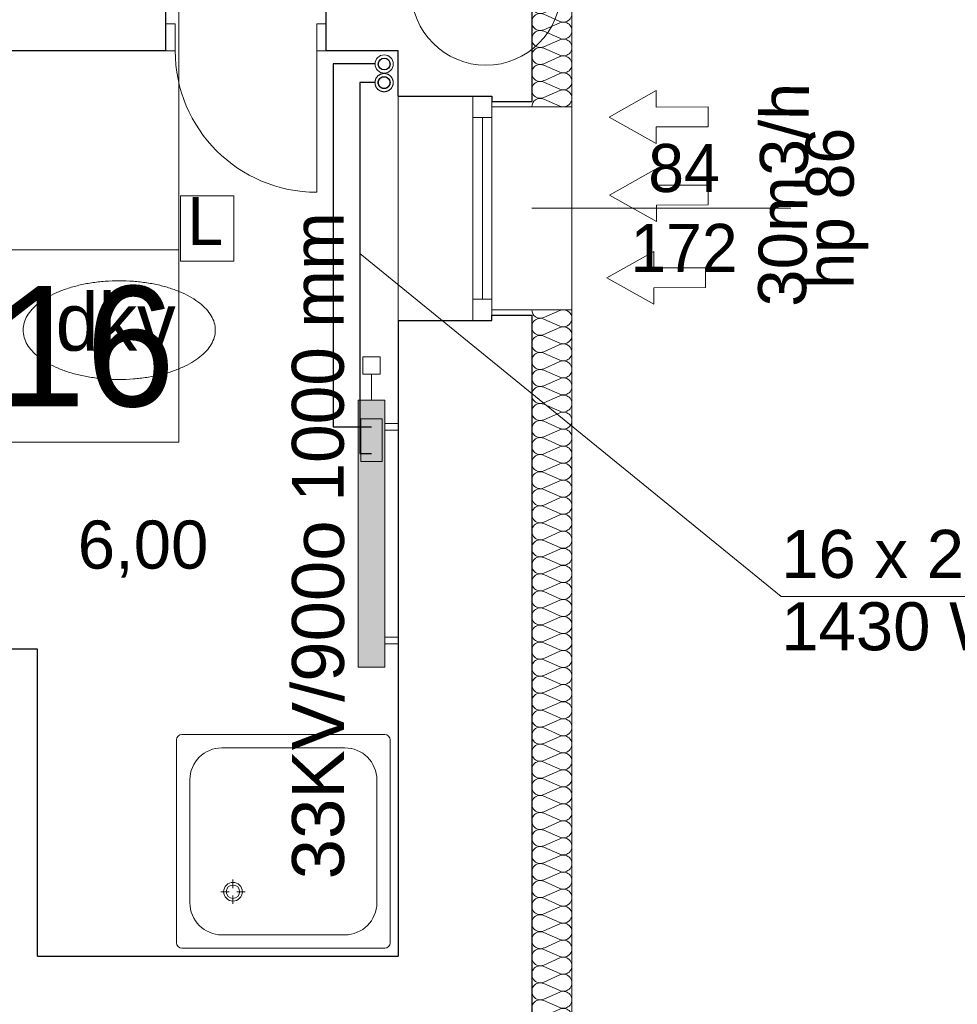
# Model space of a CAD drawing. Header units: millimetres. Extents: x -17429 to 155243, y -2908 to 188569.
# Tile 78 of 113: x 30067 to 33577, y 97326 to 101012. Entities that reach past the tile are written whole.
import ezdxf
from ezdxf.lldxf.tags import DXFTag

# ---------------------------------------------------------------- set-up
doc = ezdxf.new("R2010")
doc.units = ezdxf.units.MM
doc.header["$MEASUREMENT"] = 0
doc.linetypes.add('PHANTOM', pattern=[2.5, 1.25, -0.25, 0.25, -0.25, 0.25, -0.25])
doc.layers.get('0').update_dxf_attribs({"lineweight": 5})
for name, color, linetype in [('#opisy', 7, 'Continuous'), ('#podkład', 252, 'Continuous'), ('Arch ocieplenie', 252, 'Continuous'), ('Arch opisy', 252, 'Continuous'), ('INWENT wyposarzenie', 252, 'Continuous'), ('IS_Armatura_podłączeniowa_grz._dolnozas.', 255, 'SOLID'), ('IS_Armatura_Therm', 7, 'SOLID'), ('IS_Grafika', 7, 'SOLID'), ('IS_Grzejniki_Plan_rzut', 7, 'SOLID'), ('IS_Opisy_działek_Therm', 7, 'SOLID'), ('IS_Powrót', 5, 'DASH'), ('IS_Text_Armatury_Therm', 7, 'Continuous'), ('IS_Text_Odbiornikow_Therm', 7, 'Continuous'), ('IS_Zasilanie', 1, 'SOLID')]:
    doc.layers.add(name, color=color, linetype=linetype)
for name, color, linetype, lineweight in [('#piony', 7, 'Continuous', 5), ('Arch opisy_Nr_Pióra__1', 252, 'Continuous', 25), ('Arch opisy_Nr_Pióra__21', 252, 'Continuous', 13), ('INWENT OPISY_Nr_Pióra__21', 252, 'Continuous', 13), ('INWENT wyposarzenie_Nr_Pióra__5', 252, 'Continuous', 13), ('INWENT. DRZWI_Nr_Pióra__21', 7, 'Continuous', 13), ('INWENT. OKNA_Nr_Pióra__5', 7, 'Continuous', 13), ('INWENT.ŚCIANY_Nr_Pióra__1', 252, 'Continuous', 25), ('INWENT.ŚCIANY_Nr_Pióra__21', 7, 'Continuous', 13)]:
    doc.layers.add(name, color=color, linetype=linetype, lineweight=lineweight)
doc.layers.add('arch izolacje_Nr_Pióra__3', color=7, linetype='Continuous', lineweight=13, true_color=0xff6600)
doc.layers.add('Arch ocieplenie_Nr_Pióra__22', color=7, linetype='Continuous', lineweight=9, true_color=0x7f7f7f)
doc.styles.add('ARIAL', font='arial.ttf', dxfattribs={"width": 0.75})
doc.styles.add('GENERATED_STYLE_2', font='txt')
doc.styles.add('GENERATED_STYLE_3', font='txt')
doc.styles.add('MtXpl_Arial', font='txt', dxfattribs={"height": 0.2})
doc.styles.get("Standard").update_dxf_attribs({"font": 'arial.ttf', "bigfont": 'BIGFONT.SHX'})
tags = doc.linetypes.add('DASH', pattern=[15, 10, -5]).pattern_tags.tags
tags[6:7] = [DXFTag(74, 4), DXFTag(75, 0), DXFTag(340, '0'), DXFTag(46, 0.0), DXFTag(50, 0.0), DXFTag(44, 0.0), DXFTag(45, 0.0)]
tags[4:5] = [DXFTag(74, 4), DXFTag(75, 0), DXFTag(340, '0'), DXFTag(46, 0.0), DXFTag(50, 0.0), DXFTag(44, 0.0), DXFTag(45, 0.0)]
tags = doc.linetypes.add('SOLID', pattern=[10, 10, 0]).pattern_tags.tags
tags[6:7] = [DXFTag(74, 4), DXFTag(75, 0), DXFTag(340, '0'), DXFTag(46, 0.0), DXFTag(50, 0.0), DXFTag(44, 0.0), DXFTag(45, 0.0)]
tags[4:5] = [DXFTag(74, 4), DXFTag(75, 0), DXFTag(340, '0'), DXFTag(46, 0.0), DXFTag(50, 0.0), DXFTag(44, 0.0), DXFTag(45, 0.0)]

# ---------------------------------------------------------------- blocks, each defined once
blk = doc.blocks.new('Izolacja cieplna 14_95', base_point=(31984.1, 100685.9))
at = {"layer": 'Arch ocieplenie_Nr_Pióra__22', "linetype": 'Continuous'}
for p, q in [((32028.8, 103066.8), (32089.4, 103093.2)), ((32089.4, 103035.1), (32028.8, 103061.5)), ((32028.8, 103003.4), (32089.4, 103029.8)), ((32089.4, 102971.7), (32028.8, 102998.1)), ((32028.8, 102940), (32089.4, 102966.3)), ((32089.4, 102908.3), (32028.8, 102934.6)), ((32028.8, 102876.5), (32089.4, 102902.9)), ((32089.4, 102844.8), (32028.8, 102871.2)), ((32028.8, 102813.1), (32089.4, 102839.5)), ((32089.4, 102781.4), (32028.8, 102807.8)), ((32028.8, 102749.7), (32089.4, 102776.1)), ((32089.4, 102718), (32028.8, 102744.4)), ((32028.8, 102686.3), (32089.4, 102712.7)), ((32089.4, 102654.6), (32028.8, 102681)), ((32028.8, 102622.9), (32089.4, 102649.2)), ((32089.4, 102591.2), (32028.8, 102617.5)), ((32028.8, 102559.4), (32089.4, 102585.8)), ((32089.4, 102527.7), (32028.8, 102554.1)), ((32028.8, 102496), (32089.4, 102522.4)), ((32089.4, 102464.3), (32028.8, 102490.7)), ((32028.8, 102432.6), (32089.4, 102459)), ((32089.4, 102400.9), (32028.8, 102427.3)), ((32028.8, 102369.2), (32089.4, 102395.6)), ((32089.4, 102337.5), (32028.8, 102363.8)), ((32028.8, 102305.8), (32089.4, 102332.1)), ((32089.4, 102274), (32028.8, 102300.4)), ((32028.8, 102242.3), (32089.4, 102268.7)), ((32089.4, 102210.6), (32028.8, 102237)), ((32028.8, 102178.9), (32089.4, 102205.3)), ((32089.4, 102147.2), (32028.8, 102173.6)), ((32028.8, 102115.5), (32089.4, 102141.9)), ((32089.4, 102083.8), (32028.8, 102110.2)), ((32028.8, 102052.1), (32089.4, 102078.5)), ((32089.4, 102020.4), (32028.8, 102046.7)), ((32028.8, 101988.6), (32089.4, 102015)), ((32089.4, 101956.9), (32028.8, 101983.3)), ((32028.8, 101925.2), (32089.4, 101951.6)), ((32089.4, 101893.5), (32028.8, 101919.9)), ((32028.8, 101861.8), (32089.4, 101888.2)), ((32089.4, 101830.1), (32028.8, 101856.5)), ((32028.8, 101798.4), (32089.4, 101824.8)), ((32089.4, 101766.7), (32028.8, 101793.1)), ((32028.8, 101735), (32089.4, 101761.3)), ((32089.4, 101703.3), (32028.8, 101729.6)), ((32028.8, 101671.5), (32089.4, 101697.9)), ((32089.4, 101639.8), (32028.8, 101666.2)), ((32028.8, 101608.1), (32089.4, 101634.5)), ((32089.4, 101576.4), (32028.8, 101602.8)), ((32028.8, 101544.7), (32089.4, 101571.1)), ((32089.4, 101513), (32028.8, 101539.4)), ((32028.8, 101481.3), (32089.4, 101507.7)), ((32089.4, 101449.6), (32028.8, 101476)), ((32028.8, 101417.9), (32089.4, 101444.2)), ((32089.4, 101386.2), (32028.8, 101412.5)), ((32028.8, 101354.4), (32089.4, 101380.8)), ((32089.4, 101322.7), (32028.8, 101349.1)), ((32028.8, 101291), (32089.4, 101317.4)), ((32089.4, 101259.3), (32028.8, 101285.7)), ((32028.8, 101227.6), (32089.4, 101254)), ((32089.4, 101195.9), (32028.8, 101222.3)), ((32028.8, 101164.2), (32089.4, 101190.6)), ((32089.4, 101132.5), (32028.8, 101158.8)), ((32028.8, 101100.8), (32089.4, 101127.1)), ((32089.4, 101069), (32028.8, 101095.4)), ((32028.8, 101037.3), (32089.4, 101063.7)), ((32089.4, 101005.6), (32028.8, 101032)), ((32028.8, 100973.9), (32089.4, 101000.3)), ((32089.4, 100942.2), (32028.8, 100968.6)), ((32028.8, 100910.5), (32089.4, 100936.9)), ((32089.4, 100878.8), (32028.8, 100905.2)), ((32028.8, 100847.1), (32089.4, 100873.5)), ((32089.4, 100815.4), (32028.8, 100841.7)), ((32028.8, 100783.6), (32089.4, 100810)), ((32089.4, 100751.9), (32028.8, 100778.3)), ((32028.8, 100720.2), (32089.4, 100746.6)), ((32089.4, 100688.5), (32028.8, 100714.9))]:
    blk.add_line(p, q, dxfattribs=at)
for centre, start_param, end_param in [((32016, 103032.4), 4.299595, 8.266774), ((32016, 103095.9), 0, 1.983589), ((32102.2, 103064.1), 1.158003, 5.125183), ((32102.2, 103000.7), 1.158003, 5.125183), ((32016, 102969), 4.299595, 8.266774), ((32102.2, 102937.3), 1.158003, 5.125183), ((32016, 102905.6), 4.299595, 8.266774), ((32102.2, 102873.9), 1.158003, 5.125183), ((32016, 102842.2), 4.299595, 8.266774), ((32102.2, 102810.5), 1.158003, 5.125183), ((32016, 102778.7), 4.299595, 8.266774), ((32102.2, 102747), 1.158003, 5.125183), ((32016, 102715.3), 4.299595, 8.266774), ((32102.2, 102683.6), 1.158003, 5.125183), ((32016, 102651.9), 4.299595, 8.266774), ((32016, 102588.5), 4.299595, 8.266774), ((32102.2, 102620.2), 1.158003, 5.125183), ((32102.2, 102556.8), 1.158003, 5.125183), ((32016, 102525.1), 4.299595, 8.266774), ((32102.2, 102493.4), 1.158003, 5.125183), ((32016, 102461.6), 4.299595, 8.266774), ((32102.2, 102429.9), 1.158003, 5.125183), ((32016, 102398.2), 4.299595, 8.266774), ((32102.2, 102366.5), 1.158003, 5.125183), ((32016, 102334.8), 4.299595, 8.266774), ((32102.2, 102303.1), 1.158003, 5.125183), ((32016, 102271.4), 4.299595, 8.266774), ((32102.2, 102239.7), 1.158003, 5.125183), ((32016, 102208), 4.299595, 8.266774), ((32016, 102144.5), 4.299595, 8.266774), ((32102.2, 102176.2), 1.158003, 5.125183), ((32102.2, 102112.8), 1.158003, 5.125183), ((32016, 102081.1), 4.299595, 8.266774), ((32102.2, 102049.4), 1.158003, 5.125183), ((32016, 102017.7), 4.299595, 8.266774), ((32102.2, 101986), 1.158003, 5.125183), ((32016, 101954.3), 4.299595, 8.266774), ((32016, 101890.9), 4.299595, 8.266774), ((32102.2, 101922.6), 1.158003, 5.125183), ((32102.2, 101859.1), 1.158003, 5.125183), ((32016, 101827.4), 4.299595, 8.266774), ((32102.2, 101795.7), 1.158003, 5.125183), ((32016, 101764), 4.299595, 8.266774), ((32102.2, 101732.3), 1.158003, 5.125183), ((32016, 101700.6), 4.299595, 8.266774), ((32102.2, 101668.9), 1.158003, 5.125183), ((32016, 101637.2), 4.299595, 8.266774), ((32102.2, 101605.5), 1.158003, 5.125183), ((32016, 101573.7), 4.299595, 8.266774), ((32102.2, 101542), 1.158003, 5.125183), ((32016, 101510.3), 4.299595, 8.266774), ((32016, 101446.9), 4.299595, 8.266774), ((32102.2, 101478.6), 1.158003, 5.125183), ((32102.2, 101415.2), 1.158003, 5.125183), ((32016, 101383.5), 4.299595, 8.266774), ((32102.2, 101351.8), 1.158003, 5.125183), ((32016, 101320.1), 4.299595, 8.266774), ((32102.2, 101288.4), 1.158003, 5.125183), ((32016, 101256.6), 4.299595, 8.266774), ((32102.2, 101224.9), 1.158003, 5.125183), ((32016, 101193.2), 4.299595, 8.266774), ((32102.2, 101161.5), 1.158003, 5.125183), ((32016, 101129.8), 4.299595, 8.266774), ((32102.2, 101098.1), 1.158003, 5.125183), ((32016, 101066.4), 4.299595, 8.266774), ((32016, 101003), 4.299595, 8.266774), ((32102.2, 101034.7), 1.158003, 5.125183), ((32102.2, 100971.2), 1.158003, 5.125183), ((32016, 100939.5), 4.299595, 8.266774), ((32102.2, 100907.8), 1.158003, 5.125183), ((32016, 100876.1), 4.299595, 8.266774), ((32102.2, 100844.4), 1.158003, 5.125183), ((32016, 100812.7), 4.299595, 8.266774), ((32102.2, 100781), 1.158003, 5.125183), ((32016, 100749.3), 4.299595, 8.266774), ((32102.2, 100717.6), 1.158003, 5.125183), ((32016, 100685.9), 4.299596, 6.283185)]:
    blk.add_ellipse(centre, major_axis=(-31.9, 0), ratio=0.994007, start_param=start_param, end_param=end_param, dxfattribs=at)
blk = doc.blocks.new('Izolacja cieplna 14_96', base_point=(31984.1, 99925.9))
at = {"layer": 'Arch ocieplenie_Nr_Pióra__22', "linetype": 'Continuous'}
for p, q in [((32089.4, 99923.2), (32028.8, 99896.6)), ((32028.8, 99891.3), (32089.4, 99864.8)), ((32089.4, 99859.4), (32028.8, 99832.9)), ((32028.8, 99827.5), (32089.4, 99801)), ((32089.4, 99795.6), (32028.8, 99769.1)), ((32028.8, 99763.7), (32089.4, 99737.2)), ((32089.4, 99731.8), (32028.8, 99705.3)), ((32028.8, 99699.9), (32089.4, 99673.4)), ((32089.4, 99668), (32028.8, 99641.5)), ((32028.8, 99636.2), (32089.4, 99609.6)), ((32089.4, 99604.3), (32028.8, 99577.7)), ((32028.8, 99572.4), (32089.4, 99545.8)), ((32089.4, 99540.5), (32028.8, 99513.9)), ((32028.8, 99508.6), (32089.4, 99482)), ((32089.4, 99476.7), (32028.8, 99450.2)), ((32028.8, 99444.8), (32089.4, 99418.3)), ((32089.4, 99412.9), (32028.8, 99386.4)), ((32028.8, 99381), (32089.4, 99354.5)), ((32089.4, 99349.1), (32028.8, 99322.6)), ((32028.8, 99317.2), (32089.4, 99290.7)), ((32089.4, 99285.3), (32028.8, 99258.8)), ((32028.8, 99253.4), (32089.4, 99226.9)), ((32089.4, 99221.6), (32028.8, 99195)), ((32028.8, 99189.7), (32089.4, 99163.1)), ((32089.4, 99157.8), (32028.8, 99131.2)), ((32028.8, 99125.9), (32089.4, 99099.3)), ((32089.4, 99094), (32028.8, 99067.5)), ((32028.8, 99062.1), (32089.4, 99035.6)), ((32089.4, 99030.2), (32028.8, 99003.7)), ((32028.8, 98998.3), (32089.4, 98971.8)), ((32089.4, 98966.4), (32028.8, 98939.9)), ((32028.8, 98934.5), (32089.4, 98908)), ((32089.4, 98902.6), (32028.8, 98876.1)), ((32028.8, 98870.7), (32089.4, 98844.2)), ((32089.4, 98838.9), (32028.8, 98812.3)), ((32028.8, 98807), (32089.4, 98780.4)), ((32089.4, 98775.1), (32028.8, 98748.5)), ((32028.8, 98743.2), (32089.4, 98716.6)), ((32089.4, 98711.3), (32028.8, 98684.8)), ((32028.8, 98679.4), (32089.4, 98652.9)), ((32089.4, 98647.5), (32028.8, 98621)), ((32028.8, 98615.6), (32089.4, 98589.1)), ((32089.4, 98583.7), (32028.8, 98557.2)), ((32028.8, 98551.8), (32089.4, 98525.3)), ((32089.4, 98519.9), (32028.8, 98493.4)), ((32028.8, 98488), (32089.4, 98461.5)), ((32089.4, 98456.1), (32028.8, 98429.6)), ((32028.8, 98424.3), (32089.4, 98397.7)), ((32089.4, 98392.4), (32028.8, 98365.8)), ((32028.8, 98360.5), (32089.4, 98333.9)), ((32089.4, 98328.6), (32028.8, 98302)), ((32028.8, 98296.7), (32089.4, 98270.2)), ((32089.4, 98264.8), (32028.8, 98238.3)), ((32028.8, 98232.9), (32089.4, 98206.4)), ((32089.4, 98201), (32028.8, 98174.5)), ((32028.8, 98169.1), (32089.4, 98142.6)), ((32089.4, 98137.2), (32028.8, 98110.7)), ((32028.8, 98105.3), (32089.4, 98078.8)), ((32089.4, 98073.4), (32028.8, 98046.9)), ((32028.8, 98041.6), (32089.4, 98015)), ((32089.4, 98009.7), (32028.8, 97983.1)), ((32028.8, 97977.8), (32089.4, 97951.2)), ((32089.4, 97945.9), (32028.8, 97919.3)), ((32028.8, 97914), (32089.4, 97887.5)), ((32089.4, 97882.1), (32028.8, 97855.6)), ((32028.8, 97850.2), (32089.4, 97823.7)), ((32089.4, 97818.3), (32028.8, 97791.8)), ((32028.8, 97786.4), (32089.4, 97759.9)), ((32089.4, 97754.5), (32028.8, 97728)), ((32028.8, 97722.6), (32089.4, 97696.1)), ((32089.4, 97690.7), (32028.8, 97664.2)), ((32028.8, 97658.9), (32089.4, 97632.3)), ((32089.4, 97627), (32028.8, 97600.4)), ((32028.8, 97595.1), (32089.4, 97568.5)), ((32089.4, 97563.2), (32028.8, 97536.6)), ((32028.8, 97531.3), (32089.4, 97504.8)), ((32089.4, 97499.4), (32028.8, 97472.9)), ((32028.8, 97467.5), (32089.4, 97441)), ((32089.4, 97435.6), (32028.8, 97409.1)), ((32028.8, 97403.7), (32089.4, 97377.2)), ((32089.4, 97371.8), (32028.8, 97345.3)), ((32028.8, 97339.9), (32089.4, 97313.4)), ((32089.4, 97308), (32028.8, 97281.5)), ((32028.8, 97276.2), (32089.4, 97249.6)), ((32089.4, 97244.3), (32028.8, 97217.7)), ((32028.8, 97212.4), (32089.4, 97185.8)), ((32089.4, 97180.5), (32028.8, 97153.9)), ((32028.8, 97148.6), (32089.4, 97122)), ((32089.4, 97116.7), (32028.8, 97090.2)), ((32028.8, 97084.8), (32089.4, 97058.3)), ((32089.4, 97052.9), (32028.8, 97026.4)), ((32028.8, 97021), (32089.4, 96994.5)), ((32089.4, 96989.1), (32028.8, 96962.6)), ((32028.8, 96957.2), (32089.4, 96930.7)), ((32089.4, 96925.3), (32028.8, 96898.8)), ((32028.8, 96893.4), (32089.4, 96866.9)), ((32089.4, 96861.6), (32028.8, 96835)), ((32028.8, 96829.7), (32089.4, 96803.1)), ((32089.4, 96797.8), (32028.8, 96771.2)), ((32028.8, 96765.9), (32089.4, 96739.3)), ((32089.4, 96734), (32028.8, 96707.5)), ((32028.8, 96702.1), (32089.4, 96675.6)), ((32089.4, 96670.2), (32028.8, 96643.7)), ((32028.8, 96638.3), (32089.4, 96611.8)), ((32089.4, 96606.4), (32028.8, 96579.9)), ((32028.8, 96574.5), (32089.4, 96548)), ((32089.4, 96542.6), (32028.8, 96516.1)), ((32028.8, 96510.7), (32089.4, 96484.2)), ((32089.4, 96478.9), (32028.8, 96452.3)), ((32028.8, 96447), (32089.4, 96420.4)), ((32089.4, 96415.1), (32028.8, 96388.5)), ((32028.8, 96383.2), (32089.4, 96356.6)), ((32089.4, 96351.3), (32028.8, 96324.8)), ((32028.8, 96319.4), (32089.4, 96292.9)), ((32089.4, 96287.5), (32028.8, 96261)), ((32028.8, 96255.6), (32089.4, 96229.1)), ((32089.4, 96223.7), (32028.8, 96197.2)), ((32028.8, 96191.8), (32089.4, 96165.3)), ((32089.4, 96159.9), (32028.8, 96133.4)), ((32028.8, 96128), (32089.4, 96101.5)), ((32089.4, 96096.1), (32028.8, 96069.6)), ((32028.8, 96064.3), (32089.4, 96037.7)), ((32089.4, 96032.4), (32028.8, 96005.8)), ((32028.8, 96000.5), (32089.4, 95973.9)), ((32089.4, 95968.6), (32028.8, 95942)), ((32028.8, 95936.7), (32089.4, 95910.2)), ((32089.4, 95904.8), (32028.8, 95878.3)), ((32028.8, 95872.9), (32089.4, 95846.4)), ((32089.4, 95841), (32028.8, 95814.5)), ((32028.8, 95809.1), (32089.4, 95782.6)), ((32089.4, 95777.2), (32028.8, 95750.7)), ((32028.8, 95745.3), (32089.4, 95718.8)), ((32089.4, 95713.4), (32028.8, 95686.9)), ((32028.8, 95681.6), (32089.4, 95655)), ((32089.4, 95649.7), (32028.8, 95623.1)), ((32028.8, 95617.8), (32089.4, 95591.2)), ((32089.4, 95585.9), (32028.8, 95559.3)), ((32028.8, 95554), (32089.4, 95527.5)), ((32089.4, 95522.1), (32028.8, 95495.6)), ((32028.8, 95490.2), (32089.4, 95463.7)), ((32089.4, 95458.3), (32028.8, 95431.8)), ((32028.8, 95426.4), (32089.4, 95399.9)), ((32089.4, 95394.5), (32028.8, 95368)), ((32028.8, 95362.6), (32089.4, 95336.1)), ((32089.4, 95330.7), (32028.8, 95304.2)), ((32028.8, 95298.9), (32089.4, 95272.3)), ((32089.4, 95267), (32028.8, 95240.4)), ((32028.8, 95235.1), (32089.4, 95208.5))]:
    blk.add_line(p, q, dxfattribs=at)
for centre, start_param, end_param in [((32016, 99862.1), 1.158004, 5.125183), ((32016, 99925.9), 3.141593, 5.125182), ((32102.2, 99894), 4.299595, 8.266775), ((32102.2, 99830.2), 4.299595, 8.266775), ((32016, 99798.3), 1.158004, 5.125183), ((32102.2, 99766.4), 4.299595, 8.266775), ((32016, 99734.5), 1.158004, 5.125183), ((32102.2, 99702.6), 4.299595, 8.266775), ((32016, 99670.7), 1.158004, 5.125183), ((32102.2, 99638.8), 4.299595, 8.266775), ((32016, 99606.9), 1.158004, 5.125183), ((32102.2, 99575), 4.299595, 8.266775), ((32016, 99543.2), 1.158004, 5.125183), ((32102.2, 99511.3), 4.299595, 8.266775), ((32016, 99479.4), 1.158004, 5.125183), ((32102.2, 99447.5), 4.299595, 8.266775), ((32016, 99415.6), 1.158004, 5.125183), ((32102.2, 99383.7), 4.299595, 8.266775), ((32016, 99351.8), 1.158004, 5.125183), ((32102.2, 99319.9), 4.299595, 8.266775), ((32016, 99288), 1.158004, 5.125183), ((32102.2, 99256.1), 4.299595, 8.266775), ((32016, 99224.2), 1.158004, 5.125183), ((32016, 99160.5), 1.158004, 5.125183), ((32102.2, 99192.3), 4.299595, 8.266775), ((32102.2, 99128.6), 4.299595, 8.266775), ((32016, 99096.7), 1.158004, 5.125183), ((32102.2, 99064.8), 4.299595, 8.266775), ((32016, 99032.9), 1.158004, 5.125183), ((32102.2, 99001), 4.299595, 8.266775), ((32016, 98969.1), 1.158004, 5.125183), ((32102.2, 98937.2), 4.299595, 8.266775), ((32016, 98905.3), 1.158004, 5.125183), ((32102.2, 98873.4), 4.299595, 8.266775), ((32016, 98841.5), 1.158004, 5.125183), ((32102.2, 98809.6), 4.299595, 8.266775), ((32016, 98777.7), 1.158004, 5.125183), ((32102.2, 98745.9), 4.299595, 8.266775), ((32016, 98714), 1.158004, 5.125183), ((32102.2, 98682.1), 4.299595, 8.266775), ((32016, 98650.2), 1.158004, 5.125183), ((32102.2, 98618.3), 4.299595, 8.266775), ((32016, 98586.4), 1.158004, 5.125183), ((32102.2, 98554.5), 4.299595, 8.266775), ((32016, 98522.6), 1.158004, 5.125183), ((32016, 98458.8), 1.158004, 5.125183), ((32102.2, 98490.7), 4.299595, 8.266775), ((32102.2, 98426.9), 4.299595, 8.266775), ((32016, 98395), 1.158004, 5.125183), ((32102.2, 98363.2), 4.299595, 8.266775), ((32016, 98331.3), 1.158004, 5.125183), ((32102.2, 98299.4), 4.299595, 8.266775), ((32016, 98267.5), 1.158004, 5.125183), ((32016, 98203.7), 1.158004, 5.125183), ((32102.2, 98235.6), 4.299595, 8.266775), ((32102.2, 98171.8), 4.299595, 8.266775), ((32016, 98139.9), 1.158004, 5.125183), ((32102.2, 98108), 4.299595, 8.266775), ((32016, 98076.1), 1.158004, 5.125183), ((32102.2, 98044.2), 4.299595, 8.266775), ((32016, 98012.3), 1.158004, 5.125183), ((32102.2, 97980.5), 4.299595, 8.266775), ((32016, 97948.6), 1.158004, 5.125183), ((32102.2, 97916.7), 4.299595, 8.266775), ((32016, 97884.8), 1.158004, 5.125183), ((32102.2, 97852.9), 4.299595, 8.266775), ((32016, 97821), 1.158004, 5.125183), ((32102.2, 97789.1), 4.299595, 8.266775), ((32016, 97757.2), 1.158004, 5.125183), ((32102.2, 97725.3), 4.299595, 8.266775), ((32016, 97693.4), 1.158004, 5.125183), ((32102.2, 97661.5), 4.299595, 8.266775), ((32016, 97629.6), 1.158004, 5.125183), ((32102.2, 97597.7), 4.299595, 8.266775), ((32016, 97565.9), 1.158004, 5.125183), ((32016, 97502.1), 1.158004, 5.125183), ((32102.2, 97534), 4.299595, 8.266775), ((32102.2, 97470.2), 4.299595, 8.266775), ((32016, 97438.3), 1.158004, 5.125183), ((32102.2, 97406.4), 4.299595, 8.266775), ((32016, 97374.5), 1.158004, 5.125183), ((32102.2, 97342.6), 4.299595, 8.266775), ((32016, 97310.7), 1.158004, 5.125183), ((32102.2, 97278.8), 4.299595, 8.266775), ((32016, 97246.9), 1.158004, 5.125183), ((32102.2, 97215), 4.299595, 8.266775), ((32016, 97183.2), 1.158004, 5.125183), ((32102.2, 97151.3), 4.299595, 8.266775), ((32016, 97119.4), 1.158004, 5.125183), ((32102.2, 97087.5), 4.299595, 8.266775), ((32016, 97055.6), 1.158004, 5.125183), ((32102.2, 97023.7), 4.299595, 8.266775), ((32016, 96991.8), 1.158004, 5.125183), ((32102.2, 96959.9), 4.299595, 8.266775), ((32016, 96928), 1.158004, 5.125183), ((32102.2, 96896.1), 4.299595, 8.266775), ((32016, 96864.2), 1.158004, 5.125183), ((32016, 96800.5), 1.158004, 5.125183), ((32102.2, 96832.3), 4.299595, 8.266775), ((32102.2, 96768.6), 4.299595, 8.266775), ((32016, 96736.7), 1.158004, 5.125183), ((32102.2, 96704.8), 4.299595, 8.266775), ((32016, 96672.9), 1.158004, 5.125183), ((32102.2, 96641), 4.299595, 8.266775), ((32016, 96609.1), 1.158004, 5.125183), ((32016, 96545.3), 1.158004, 5.125183), ((32102.2, 96577.2), 4.299595, 8.266775), ((32102.2, 96513.4), 4.299595, 8.266775), ((32016, 96481.5), 1.158004, 5.125183), ((32102.2, 96449.6), 4.299595, 8.266775), ((32016, 96417.7), 1.158004, 5.125183), ((32102.2, 96385.9), 4.299595, 8.266775), ((32016, 96354), 1.158004, 5.125183), ((32102.2, 96322.1), 4.299595, 8.266775), ((32016, 96290.2), 1.158004, 5.125183), ((32102.2, 96258.3), 4.299595, 8.266775), ((32016, 96226.4), 1.158004, 5.125183), ((32102.2, 96194.5), 4.299595, 8.266775), ((32016, 96162.6), 1.158004, 5.125183), ((32016, 96098.8), 1.158004, 5.125183), ((32102.2, 96130.7), 4.299595, 8.266775), ((32102.2, 96066.9), 4.299595, 8.266775), ((32016, 96035), 1.158004, 5.125183), ((32102.2, 96003.2), 4.299595, 8.266775), ((32016, 95971.3), 1.158004, 5.125183), ((32102.2, 95939.4), 4.299595, 8.266775), ((32016, 95907.5), 1.158004, 5.125183), ((32016, 95843.7), 1.158004, 5.125183), ((32102.2, 95875.6), 4.299595, 8.266775), ((32102.2, 95811.8), 4.299595, 8.266775), ((32016, 95779.9), 1.158004, 5.125183), ((32102.2, 95748), 4.299595, 8.266775), ((32016, 95716.1), 1.158004, 5.125183), ((32102.2, 95684.2), 4.299595, 8.266775), ((32016, 95652.3), 1.158004, 5.125183), ((32102.2, 95620.5), 4.299595, 8.266775), ((32016, 95588.6), 1.158004, 5.125183), ((32102.2, 95556.7), 4.299595, 8.266775), ((32016, 95524.8), 1.158004, 5.125183), ((32102.2, 95492.9), 4.299595, 8.266775), ((32016, 95461), 1.158004, 5.125183), ((32102.2, 95429.1), 4.299595, 8.266775), ((32016, 95397.2), 1.158004, 5.125183), ((32102.2, 95365.3), 4.299595, 8.266775), ((32016, 95333.4), 1.158004, 5.125183), ((32102.2, 95301.5), 4.299595, 8.266775), ((32016, 95269.6), 1.158004, 5.125183), ((32102.2, 95237.7), 4.299595, 8.266775), ((32016, 95205.9), 1.158004, 3.141593)]:
    blk.add_ellipse(centre, major_axis=(31.9, 0), ratio=0.999692, start_param=start_param, end_param=end_param, dxfattribs=at)
blk = doc.blocks.new('Symbol Brodzik 14_249', base_point=(31454.1, 97535.9))
at = {"layer": 'INWENT wyposarzenie_Nr_Pióra__5', "color": 252, "linetype": 'Continuous'}
for p, q in [((30654.1, 98315.9), (30654.1, 97555.9)), ((31434.1, 98335.9), (30674.1, 98335.9)), ((31454.1, 98315.9), (31454.1, 97555.9)), ((31284.1, 98285.9), (30824.1, 98285.9)), ((30704.1, 98165.9), (30704.1, 97705.9)), ((31404.1, 98165.9), (31404.1, 97705.9)), ((30865.5, 97792.8), (30865.5, 97761.1)), ((30820, 97747.3), (30851.6, 97747.3)), ((30865.5, 97733.5), (30865.5, 97701.8)), ((30879.3, 97747.3), (30910.9, 97747.3)), ((31284.1, 97585.9), (30824.1, 97585.9)), ((31434.1, 97535.9), (30674.1, 97535.9))]:
    blk.add_line(p, q, dxfattribs=at)
for radius in [35, 25]:
    blk.add_circle((30865.5, 97747.3), radius, dxfattribs=at)
for centre, radius, start, end in [((30674.1, 98315.9), 20, 90, 180), ((31434.1, 98315.9), 20, 0, 90), ((30824.1, 98165.9), 120, 90, 180), ((31284.1, 98165.9), 120, 0, 90), ((30824.1, 97705.9), 120, 180, 270), ((31284.1, 97705.9), 120, 270, 0), ((30674.1, 97555.9), 20, 180, 270), ((31434.1, 97555.9), 20, 270, 0)]:
    blk.add_arc(centre, radius, start, end, dxfattribs=at)
blk = doc.blocks.new('Linia_102', base_point=(30662.8, 99430.8))
at = {"layer": 'Arch opisy_Nr_Pióra__21', "linetype": 'Continuous'}
blk.add_hatch(color=256, dxfattribs=at).paths.add_polyline_path([(30737.8, 101515.5), (30732.1, 101544.2), (30715.8, 101568.5), (30691.5, 101584.8), (30662.8, 101590.5), (30634.1, 101584.8), (30609.7, 101568.5), (30593.5, 101544.2), (30587.8, 101515.5), (30593.5, 101486.8), (30609.7, 101462.5), (30634.1, 101446.2), (30662.8, 101440.5), (30691.5, 101446.2), (30715.8, 101462.5), (30732.1, 101486.8)], flags=0)
blk.add_line((30662.8, 99430.8), (30662.8, 101440.5), dxfattribs=at)
blk.add_circle((30662.8, 101515.5), 75, dxfattribs=at)
blk = doc.blocks.new('parter')
at = {"layer": 'arch izolacje_Nr_Pióra__3', "color": 252, "linetype": 'Continuous'}
for p, q in [((32134.1, 100685.9), (32134.1, 103245.9)), ((32134.1, 103245.9), (32134.1, 91315.9)), ((31834.1, 100685.9), (32134.1, 100685.9)), ((31834.1, 99925.9), (32134.1, 99925.9)), ((32134.1, 99925.9), (32134.1, 95205.9))]:
    blk.add_line(p, q, dxfattribs=at)
at = {"layer": 'Arch opisy_Nr_Pióra__21', "color": 252, "linetype": 'Continuous'}
for p, q in [((30662.8, 100150.8), (29462.8, 100150.8)), ((30662.8, 99430.8), (30662.8, 100150.8)), ((29462.8, 99430.8), (30662.8, 99430.8))]:
    blk.add_line(p, q, dxfattribs=at)
at = {"layer": 'INWENT OPISY_Nr_Pióra__21', "color": 252, "linetype": 'Continuous'}
blk.add_line((31984.1, 100305.9), (32954.1, 100305.9), dxfattribs=at)
at = {"layer": 'INWENT. DRZWI_Nr_Pióra__21', "color": 252, "linetype": 'Continuous'}
for p, q in [((30649.1, 100995.9), (30614.1, 100995.9)), ((30649.1, 100895.9), (30649.1, 100995.9)), ((31179.1, 100895.9), (31179.1, 100995.9)), ((31179.1, 100995.9), (31214.1, 100995.9)), ((30649.1, 100895.9), (30614.1, 100895.9)), ((31179.1, 100895.9), (31179.1, 100365.9)), ((31179.1, 100895.9), (31214.1, 100895.9))]:
    blk.add_line(p, q, dxfattribs=at)
blk.add_arc((31179.1, 100895.9), 530, 180, 270, dxfattribs=at)
at = {"layer": 'INWENT. OKNA_Nr_Pióra__5', "color": 252, "linetype": 'Continuous'}
for p, q in [((31764.1, 99885.9), (31764.1, 100725.9)), ((31834.1, 100725.9), (31764.1, 100725.9)), ((31834.1, 100725.9), (31834.1, 99885.9)), ((31834.1, 100645.9), (31764.1, 100645.9)), ((31799.1, 100645.9), (31799.1, 99965.9)), ((31834.1, 99965.9), (31764.1, 99965.9)), ((31834.1, 99885.9), (31764.1, 99885.9))]:
    blk.add_line(p, q, dxfattribs=at)
at = {"layer": 'INWENT.ŚCIANY_Nr_Pióra__1', "color": 252, "linetype": 'Continuous'}
for p, q in [((31984.1, 103095.9), (31984.1, 100705.9)), ((30614.1, 100895.9), (30614.1, 101105.9)), ((31214.1, 100895.9), (31214.1, 101105.9)), ((30614.1, 100895.9), (26524.1, 100895.9)), ((31484.1, 100895.9), (31214.1, 100895.9)), ((31484.1, 100725.9), (31484.1, 100895.9)), ((31484.1, 100725.9), (31834.1, 100725.9)), ((31834.1, 100725.9), (31834.1, 100705.9)), ((31834.1, 100705.9), (31984.1, 100705.9)), ((31834.1, 99885.9), (31834.1, 99905.9)), ((31834.1, 99905.9), (31984.1, 99905.9)), ((31984.1, 99905.9), (31984.1, 95225.9)), ((31484.1, 99885.9), (31484.1, 97505.9)), ((31484.1, 99885.9), (31834.1, 99885.9)), ((30134.1, 98655.9), (29954.1, 98655.9)), ((30134.1, 97505.9), (30134.1, 98655.9)), ((30134.1, 97505.9), (31484.1, 97505.9))]:
    blk.add_line(p, q, dxfattribs=at)
at = {"layer": 'INWENT.ŚCIANY_Nr_Pióra__21', "color": 252, "linetype": 'Continuous'}
blk.add_line((31484.1, 100725.9), (31484.1, 99885.9), dxfattribs=at)
at = {"layer": 'Arch ocieplenie', "color": 252, "linetype": 'Continuous', "lineweight": 9}
for name, p in [('Izolacja cieplna 14_95', (31984.1, 100685.9)), ('Izolacja cieplna 14_96', (31984.1, 99925.9))]:
    blk.add_blockref(name, p, dxfattribs=at)
at = {"layer": 'Arch opisy', "color": 252, "linetype": 'Continuous'}
blk.add_blockref('Linia_102', (30662.8, 99430.8), dxfattribs=at)
at = {"layer": 'INWENT wyposarzenie', "color": 252, "linetype": 'Continuous', "lineweight": 9}
blk.add_blockref('Symbol Brodzik 14_249', (31454.1, 97535.9), dxfattribs=at)
at = {"layer": 'Arch opisy_Nr_Pióra__1', "color": 252, "linetype": 'Continuous', "insert": (30062.8, 99558.2), "char_height": 450, "attachment_point": 8, "style": 'GENERATED_STYLE_3'}
blk.add_mtext('{1.16}', dxfattribs=at)
at = {"layer": 'INWENT OPISY_Nr_Pióra__21', "color": 252, "linetype": 'Continuous', "insert": (33009.7, 100305.9), "char_height": 180, "attachment_point": 2, "rotation": 90, "style": 'GENERATED_STYLE_2'}
blk.add_mtext('{hp 86}', dxfattribs=at)
at = {"layer": 'INWENT OPISY_Nr_Pióra__21', "color": 252, "linetype": 'Continuous', "insert": (32554.1, 100546.7), "char_height": 180, "width": 1346.334, "attachment_point": 2, "line_spacing_factor": 0.99682, "style": 'GENERATED_STYLE_2'}
blk.add_mtext('{84\\P172}', dxfattribs=at)
blk = doc.blocks.new('E210168')
at = {"color": 7, "lineweight": 13}
for p, q in [((19.41, 19.75), (19.41, 13.6)), ((19.41, 19.75), (36.98, 9.88)), ((19.41, 0), (36.98, 9.88)), ((19.41, 6.15), (19.41, 0))]:
    blk.add_line(p, q, dxfattribs=at)
blk.add_lwpolyline([(19.41, 13.6), (0, 13.6), (0, 6.15), (19.41, 6.15)], dxfattribs=at)

msp = doc.modelspace()

# ---------------------------------------------------------------- linework, layer by layer
at = {"layer": '#piony', "color": 7}
msp.add_circle((31812.7, 101121.7), 280.2, dxfattribs=at)
at = {"layer": 'IS_Armatura_podłączeniowa_grz._dolnozas.', "color": 7, "lineweight": 0, "ltscale": 10}
for p, q in [((31424.1, 99517.5), (31344.1, 99517.5)), ((31344.1, 99517.5), (31344.1, 99357.5)), ((31424.1, 99357.5), (31424.1, 99517.5)), ((31344.1, 99357.5), (31424.1, 99357.5))]:
    msp.add_line(p, q, dxfattribs=at)
at = {"layer": 'IS_Armatura_Therm', "color": 7, "lineweight": 0, "ltscale": 10}
for p, q in [((31416.6, 99750), (31351.6, 99750)), ((31351.6, 99750), (31351.6, 99685)), ((31416.6, 99685), (31416.6, 99750)), ((31351.6, 99685), (31416.6, 99685)), ((31384.1, 99587.5), (31384.1, 99685))]:
    msp.add_line(p, q, dxfattribs=at)
at = {"layer": 'IS_Grafika', "color": 7, "lineweight": 5, "ltscale": 10}
for p, q in [((30869, 100352.3), (30668.8, 100352.3)), ((30668.8, 100352.3), (30668.8, 100108)), ((30869, 100108), (30869, 100352.3)), ((30668.8, 100108), (30869, 100108))]:
    msp.add_line(p, q, dxfattribs=at)
for points, knots in [([(30439.5, 100034.6), (30421.8, 100034.6), (30387, 100033.3), (30336.3, 100027.6), (30288.6, 100018.3), (30244.3, 100005.8), (30204.1, 99990.4), (30168.5, 99972.3), (30138, 99951.8), (30113.1, 99929.1), (30094.4, 99904.4), (30082.5, 99877.8), (30079.7, 99859), (30079.7, 99849.8)], [0, 0, 0, 0, 53.206774, 104.286131, 152.960622, 198.951577, 242.000697, 281.900205, 318.538128, 351.968842, 382.520946, 410.942343, 438.528187, 438.528187, 438.528187, 438.528187]), ([(30799.3, 99849.8), (30799.3, 99859), (30796.6, 99877.8), (30784.7, 99904.4), (30766, 99929.1), (30741, 99951.8), (30710.5, 99972.3), (30674.9, 99990.4), (30634.7, 100005.8), (30590.5, 100018.3), (30542.8, 100027.6), (30492, 100033.3), (30457.3, 100034.6), (30439.5, 100034.6)], [0, 0, 0, 0, 27.585844, 56.00724, 86.559344, 119.990058, 156.627982, 196.52749, 239.576609, 285.567565, 334.242055, 385.321413, 438.528187, 438.528187, 438.528187, 438.528187]), ([(30079.7, 99849.8), (30079.7, 99840.6), (30082.5, 99821.8), (30094.4, 99795.2), (30113.1, 99770.5), (30138, 99747.8), (30168.5, 99727.3), (30204.1, 99709.3), (30244.3, 99693.8), (30288.6, 99681.3), (30336.3, 99672.1), (30387, 99666.3), (30421.8, 99665), (30439.5, 99665)], [0, 0, 0, 0, 27.585844, 56.00724, 86.559344, 119.990058, 156.627982, 196.52749, 239.576609, 285.567565, 334.242055, 385.321413, 438.528187, 438.528187, 438.528187, 438.528187]), ([(30439.5, 99665), (30457.3, 99665), (30492, 99666.3), (30542.8, 99672.1), (30590.5, 99681.3), (30634.7, 99693.8), (30674.9, 99709.3), (30710.5, 99727.3), (30741, 99747.8), (30766, 99770.5), (30784.7, 99795.2), (30796.6, 99821.8), (30799.3, 99840.6), (30799.3, 99849.8)], [0, 0, 0, 0, 53.206774, 104.286131, 152.960622, 198.951577, 242.000697, 281.900205, 318.538128, 351.968842, 382.520946, 410.942343, 438.528187, 438.528187, 438.528187, 438.528187])]:
    msp.add_open_spline(points, degree=3, knots=knots, dxfattribs=at)
at = {"layer": 'IS_Grzejniki_Plan_rzut', "color": 252, "lineweight": 0, "ltscale": 10}
for p, q in [((31434.1, 99587.5), (31334.1, 99587.5)), ((31334.1, 99587.5), (31334.1, 98587.5)), ((31434.1, 98587.5), (31434.1, 99587.5)), ((31434.1, 99500), (31484.1, 99500)), ((31484.1, 99500), (31484.1, 99475)), ((31484.1, 99475), (31434.1, 99475)), ((31484.1, 98700), (31434.1, 98700)), ((31484.1, 98675), (31484.1, 98700)), ((31434.1, 98675), (31484.1, 98675)), ((31334.1, 98587.5), (31434.1, 98587.5))]:
    msp.add_line(p, q, dxfattribs=at)
at = {"layer": 'IS_Grzejniki_Plan_rzut', "color": 252, "linetype": 'Continuous', "lineweight": 0, "ltscale": 10, "extrusion": (0, 0, -1)}
for points in [[(-31434.1, 98587.5), (-31334.1, 99587.5), (-31334.1, 98587.5)], [(-31334.1, 99587.5), (-31434.1, 98587.5), (-31434.1, 99587.5)]]:
    msp.add_solid(points, dxfattribs=at)
at = {"layer": 'IS_Opisy_działek_Therm', "color": 7, "lineweight": 5, "ltscale": 10}
for p, q in [((31340.7, 100136.4), (32917.7, 98852.6)), ((32917.7, 98852.6), (33947.7, 98852.6))]:
    msp.add_line(p, q, dxfattribs=at)
at = {"layer": 'IS_Powrót', "color": 5, "lineweight": 30, "ltscale": 20}
for p, q in [((31240.7, 100846.8), (31240.7, 99487.5)), ((31397.5, 100846.8), (31240.7, 100846.8)), ((31240.7, 99487.5), (31384.1, 99487.5))]:
    msp.add_line(p, q, dxfattribs=at)
at = {"layer": 'IS_Powrót', "color": 5, "lineweight": 0, "ltscale": 20}
msp.add_circle((31431.6, 100845.9), 34.1, dxfattribs=at)
at = {"layer": 'IS_Powrót', "color": 5, "lineweight": 30, "ltscale": 20}
for centre in [(31431.6, 100845.9), (31431.3, 100776.3)]:
    msp.add_circle(centre, 22.1, dxfattribs=at)
at = {"layer": 'IS_Zasilanie', "color": 1, "lineweight": 30, "ltscale": 10}
for p, q in [((31340.7, 100776.8), (31340.7, 99387.5)), ((31397.3, 100776.8), (31340.7, 100776.8)), ((31340.7, 99387.5), (31384.1, 99387.5))]:
    msp.add_line(p, q, dxfattribs=at)
at = {"layer": 'IS_Zasilanie', "color": 1, "linetype": 'PHANTOM', "lineweight": 0, "ltscale": 250}
msp.add_circle((31431.3, 100776.3), 34.1, dxfattribs=at)
at = {"layer": 'IS_Zasilanie', "color": 1, "linetype": 'PHANTOM', "lineweight": 30, "ltscale": 250}
msp.add_circle((31431.3, 100776.3), 22.1, dxfattribs=at)
msp.add_circle((31431.3, 100776.3), 22.1, dxfattribs=at)

# ---------------------------------------------------------------- block references
at = {"layer": '#podkład'}
msp.add_blockref('parter', (0, 0), dxfattribs=at)
at = {"color": 7, "lineweight": 5, "xscale": 10, "yscale": 10, "zscale": 10, "rotation": 180.0966492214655}
for p in [(32644.1, 100746.8), (32644.6, 100454.5), (32634.8, 100144.8)]:
    msp.add_blockref('E210168', p, dxfattribs=at)

# ---------------------------------------------------------------- texts
at = {"layer": '#opisy', "color": 7, "lineweight": 0, "style": 'ARIAL'}
msp.add_text('30m3/h', height=180, rotation=89.2172, dxfattribs=at).set_placement((33010.6, 99936.1, 139.7))
at = {"layer": 'IS_Grafika', "color": 7, "lineweight": 5, "ltscale": 10, "style": 'MtXpl_Arial'}
for s, height, p in [('L', 180, (30694.3, 100168.6)), ('dkv', 216, (30201.6, 99772.8))]:
    msp.add_text(s, height=height, dxfattribs=at).set_placement(p)
at = {"layer": 'IS_Opisy_działek_Therm', "color": 7, "lineweight": 5, "ltscale": 10, "char_height": 180}
for s, insert, attachment_point in [('\\fArial|b0|i0;16 x 2,2', (32917.7, 98888.6), 7), ('\\fArial|b0|i0;1430 W', (32917.7, 98831), 1)]:
    msp.add_mtext(s, dxfattribs=dict(at, insert=insert, attachment_point=attachment_point))
at = {"layer": 'IS_Text_Armatury_Therm', "color": 7, "linetype": 'SOLID', "ltscale": 10, "insert": (30284.1, 98923.5), "char_height": 180, "attachment_point": 7}
msp.add_mtext('\\fArial|b0|i0;6,00  ', dxfattribs=at)
at = {"layer": 'IS_Text_Odbiornikow_Therm', "color": 7, "linetype": 'SOLID', "ltscale": 10, "style": 'MtXpl_Arial'}
msp.add_text('1000 mm', height=194.4, rotation=90, dxfattribs=at).set_placement((31280.4, 99207.9))
at = {"layer": 'IS_Text_Odbiornikow_Therm', "color": 7, "linetype": 'SOLID', "ltscale": 10, "insert": (31283.7, 99137.5), "char_height": 194.4, "attachment_point": 9, "rotation": 90}
msp.add_mtext('\\fArial|b0|i0;33KV/900o', dxfattribs=at)

doc.saveas('drawing.dxf')
